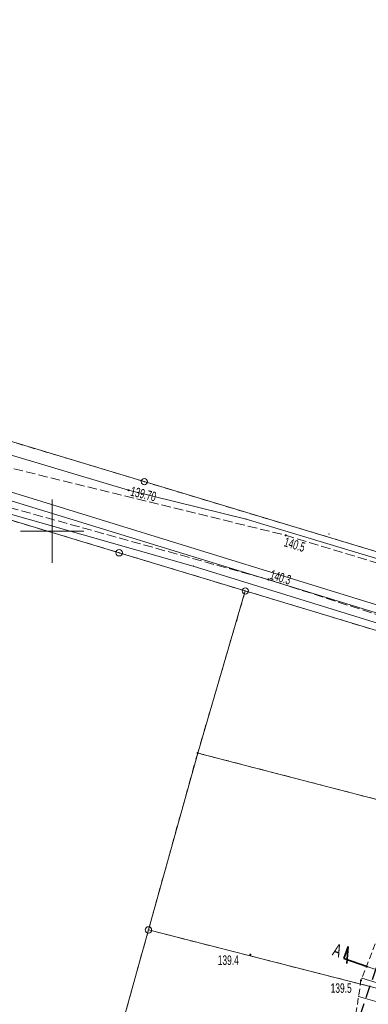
# Model space of a CAD drawing. Extents: x 6456700 to 6518119, y 5963420 to 5980059.
# Tile 11 of 256: x 6511566 to 6511594, y 5963862 to 5963939. Entities that reach past the tile are written whole.
import ezdxf
from ezdxf.enums import TextEntityAlignment as Align

# ---------------------------------------------------------------- set-up
doc = ezdxf.new("R2010")
doc.units = 0
doc.header["$MEASUREMENT"] = 0
for name, pattern in [('L_0_03', [1, 0.5, -0.5]), ('L_0_04', [1.5, 1, -0.5]), ('L_0_52', [1, 0.75, -0.25]), ('L_0_5A', [0.75, 0.5, -0.25])]:
    doc.linetypes.add(name, pattern=pattern)
doc.layers.get('0').update_dxf_attribs({"color": 2, "linetype": 'CONTINUOUS', "lineweight": 5})
for name, color, linetype, lineweight in [('000_Inne__niezydentyfikowane_', 7, 'CONTINUOUS', 18), ('18mm Kreska ciągła', 7, 'CONTINUOUS', 18), ('202_punkt_graniczny', 7, 'CONTINUOUS', 18), ('203_punkt_graniczny', 7, 'CONTINUOUS', 18), ('218_kontur_uzytku_gruntowego', 96, 'L_0_03', 18), ('219_dzialka_ewidencyjna', 7, 'CONTINUOUS', 18), ('35mm Ciągła', 7, 'CONTINUOUS', 35), ('jezdnia', 7, 'CONTINUOUS', 18), ('ogrodzenie_trwale', 7, 'CONTINUOUS', 18), ('pikieta_naturalna', 7, 'CONTINUOUS', 18), ('pikieta_naturalna_Atr2', 7, 'CONTINUOUS', 18), ('przewod_elektroenergetyczny_podziemny', 7, 'CONTINUOUS', 18), ('przewod_kanalizacyjny', 7, 'CONTINUOUS', 18), ('przewod_wodociagowy', 7, 'CONTINUOUS', 18), ('rzedna', 7, 'CONTINUOUS', 18), ('rzedna_Atr2', 7, 'CONTINUOUS', 18), ('siatka_krzyrzy', 7, 'CONTINUOUS', 18), ('skarpa_nieumocniona', 7, 'CONTINUOUS', 18), ('Zakres', 7, 'CONTINUOUS', 18)]:
    doc.layers.add(name, color=color, linetype=linetype, lineweight=lineweight)
doc.styles.get("Standard").update_dxf_attribs({"font": 'txt', "width": 0.75})
doc.styles.add('Znaczniki', font='GOTHIC.TTF', dxfattribs={"width": 0.7})

# ---------------------------------------------------------------- blocks, each defined once
blk = doc.blocks.new('mdcp_nowa')
at = {"layer": '203_punkt_graniczny', "linetype": 'Continuous', "lineweight": 18}
blk.add_hatch(color=18, dxfattribs=at).paths.add_polyline_path([(6494311.47, 5980332.465, 1), (6494311.47, 5980332.555, 1)])
at = {"layer": 'pikieta_naturalna', "linetype": 'Continuous', "lineweight": 18}
for points in [[(6494318.4, 5980349.635, 1), (6494318.4, 5980349.725, 1)], [(6494317.04, 5980346.145, 1), (6494317.04, 5980346.235, 1)], [(6494315.62, 5980316.565, 1), (6494315.62, 5980316.655, 1)], [(6494324.34, 5980314.525, 1), (6494324.34, 5980314.615, 1)]]:
    blk.add_hatch(color=18, dxfattribs=at).paths.add_polyline_path(points)
at = {"layer": 'rzedna', "linetype": 'Continuous', "lineweight": 18}
blk.add_hatch(color=1, dxfattribs=at).paths.add_polyline_path([(6494306.02, 5980353.185, 1), (6494306.02, 5980353.275, 1)])
at = {"layer": '000_Inne__niezydentyfikowane_', "linetype": 'Continuous', "lineweight": 18, "flags": 128}
for points in [[(6494326.57, 5980314.09), (6494324.41, 5980314.75)], [(6494326.17, 5980312.73), (6494324.15, 5980313.32)]]:
    blk.add_lwpolyline(points, dxfattribs=at)
at = {"layer": '000_Inne__niezydentyfikowane_'}
for p in [(6494324.41, 5980314.75), (6494324.15, 5980313.32)]:
    blk.add_point(p, dxfattribs=at)
at = {"layer": '202_punkt_graniczny', "color": 7, "linetype": 'Continuous', "lineweight": 18}
for centre in [(6494307.26, 5980353.91), (6494305.28, 5980348.3), (6494315.22, 5980345.29), (6494307.59, 5980318.56)]:
    blk.add_circle(centre, 0.25, dxfattribs=at)
at = {"layer": '202_punkt_graniczny'}
for p in [(6494307.26, 5980353.91), (6494305.28, 5980348.3), (6494315.22, 5980345.29), (6494307.59, 5980318.56)]:
    blk.add_point(p, dxfattribs=at)
at = {"layer": '203_punkt_graniczny', "color": 7, "linetype": 'Continuous', "lineweight": 18}
blk.add_circle((6494311.47, 5980332.51), 0.045, dxfattribs=at)
at = {"layer": '203_punkt_graniczny'}
blk.add_point((6494311.47, 5980332.51), dxfattribs=at)
at = {"layer": '218_kontur_uzytku_gruntowego', "lineweight": 18, "flags": 128}
for points in [[(6494307.26, 5980353.91), (6494284.61, 5980360.74)], [(6494337.17, 5980344.88), (6494307.26, 5980353.91)], [(6494294.93, 5980351.42), (6494305.28, 5980348.3)], [(6494305.28, 5980348.3), (6494315.22, 5980345.29)], [(6494315.22, 5980345.29), (6494311.47, 5980332.51)], [(6494335.64, 5980339.12), (6494315.22, 5980345.29)], [(6494311.47, 5980332.51), (6494307.59, 5980318.56)], [(6494311.47, 5980332.51), (6494331.59, 5980327.29)], [(6494307.59, 5980318.56), (6494303.31, 5980303.18)], [(6494326.9, 5980313.63), (6494307.59, 5980318.56)]]:
    blk.add_lwpolyline(points, dxfattribs=at)
at = {"layer": '218_kontur_uzytku_gruntowego'}
for p in [(6494307.26, 5980353.91), (6494307.26, 5980353.91), (6494307.26, 5980353.91), (6494307.26, 5980353.91), (6494305.28, 5980348.3), (6494305.28, 5980348.3), (6494315.22, 5980345.29), (6494315.22, 5980345.29), (6494315.22, 5980345.29), (6494315.22, 5980345.29), (6494311.47, 5980332.51), (6494311.47, 5980332.51), (6494311.47, 5980332.51), (6494311.47, 5980332.51), (6494307.59, 5980318.56), (6494307.59, 5980318.56), (6494307.59, 5980318.56), (6494307.59, 5980318.56)]:
    blk.add_point(p, dxfattribs=at)
at = {"layer": '219_dzialka_ewidencyjna', "color": 3, "linetype": 'Continuous', "lineweight": 18, "flags": 128}
for points in [[(6494263.86, 5980367.003), (6494307.26, 5980353.91)], [(6494307.26, 5980353.91), (6494337.17, 5980344.88)], [(6494294.93, 5980351.42), (6494305.28, 5980348.3)], [(6494315.22, 5980345.29), (6494305.28, 5980348.3)], [(6494315.22, 5980345.29), (6494311.47, 5980332.51)], [(6494335.64, 5980339.12), (6494315.22, 5980345.29)], [(6494307.59, 5980318.56), (6494311.47, 5980332.51)], [(6494331.59, 5980327.29), (6494311.47, 5980332.51)], [(6494303.31, 5980303.18), (6494307.59, 5980318.56)], [(6494307.59, 5980318.56), (6494326.9, 5980313.63)]]:
    blk.add_lwpolyline(points, dxfattribs=at)
at = {"layer": '219_dzialka_ewidencyjna', "color": 3}
for p in [(6494307.26, 5980353.91), (6494307.26, 5980353.91), (6494305.28, 5980348.3), (6494305.28, 5980348.3), (6494315.22, 5980345.29), (6494315.22, 5980345.29), (6494315.22, 5980345.29), (6494311.47, 5980332.51), (6494311.47, 5980332.51), (6494311.47, 5980332.51), (6494307.59, 5980318.56), (6494307.59, 5980318.56), (6494307.59, 5980318.56)]:
    blk.add_point(p, dxfattribs=at)
at = {"layer": 'jezdnia', "color": 7, "linetype": 'L_0_52', "lineweight": 18, "flags": 128}
blk.add_lwpolyline([(6494336.8, 5980344.12), (6494338.43, 5980344.74), (6494336.64, 5980339.86), (6494317.04, 5980346.19), (6494295.32, 5980352.24), (6494293.29, 5980355.83), (6494318.4, 5980349.68)], close=True, dxfattribs=at)
at = {"layer": 'jezdnia'}
for p in [(6494318.4, 5980349.68), (6494317.04, 5980346.19)]:
    blk.add_point(p, dxfattribs=at)
at = {"layer": 'ogrodzenie_trwale'}
for p in [(6494321.81, 5980349.78), (6494305.29, 5980348.28), (6494315.62, 5980316.61), (6494324.34, 5980314.57)]:
    blk.add_point(p, dxfattribs=at)
at = {"layer": 'pikieta_naturalna', "color": 7, "linetype": 'Continuous', "lineweight": 18}
for centre in [(6494318.4, 5980349.68), (6494317.04, 5980346.19), (6494315.62, 5980316.61), (6494324.34, 5980314.57)]:
    blk.add_circle(centre, 0.045, dxfattribs=at)
at = {"layer": 'pikieta_naturalna'}
for p in [(6494318.4, 5980349.68), (6494317.04, 5980346.19), (6494315.62, 5980316.61), (6494324.34, 5980314.57)]:
    blk.add_point(p, dxfattribs=at)
at = {"layer": 'przewod_elektroenergetyczny_podziemny', "color": 1, "linetype": 'Continuous', "lineweight": 18, "flags": 128}
for points in [[(6494263.56, 5980365.975), (6494283.66, 5980359.9), (6494306.02, 5980353.23), (6494315.29, 5980350.95), (6494337.15, 5980344.36), (6494341.72, 5980342.94), (6494342.3, 5980342.82), (6494342.5, 5980343.46), (6494343.01, 5980343.36), (6494343.1, 5980343.28)], [(6494343.1, 5980343.28), (6494342.73, 5980343.35), (6494340.9, 5980337.76), (6494335.34, 5980339.59), (6494333.32, 5980340.26), (6494333.12, 5980340.9), (6494332.18, 5980341.19), (6494331.59, 5980340.91), (6494311.12, 5980347.25), (6494289.42, 5980353.43), (6494264.3, 5980360.94), (6494262.275, 5980361.561)]]:
    blk.add_lwpolyline(points, dxfattribs=at)
at = {"layer": 'przewod_elektroenergetyczny_podziemny'}
for p in [(6494306.02, 5980353.23), (6494315.29, 5980350.95), (6494311.12, 5980347.25)]:
    blk.add_point(p, dxfattribs=at)
at = {"layer": 'przewod_kanalizacyjny', "color": 34, "linetype": 'Continuous', "lineweight": 18, "flags": 128}
blk.add_lwpolyline([(6494262.797, 5980363.352), (6494294.91, 5980353.67), (6494335.78, 5980341.03), (6494347.82, 5980373.97), (6494362.15, 5980422.68)], dxfattribs=at)
at = {"layer": 'przewod_wodociagowy', "color": 5, "linetype": 'Continuous', "lineweight": 18, "flags": 128}
blk.add_lwpolyline([(6494513.5, 5980663.95), (6494476.06, 5980647.42), (6494449.16, 5980639.62), (6494440.37, 5980633.47), (6494436.09, 5980630.48), (6494434.52, 5980628.04), (6494423.72, 5980591.82), (6494423.49, 5980583.76), (6494407.79, 5980559.35), (6494414.54, 5980555.87), (6494409.04, 5980527.84), (6494395.85, 5980508.25), (6494380.37, 5980480.1), (6494362.54, 5980422.62), (6494348.35, 5980374.02), (6494335.97, 5980340.4), (6494332.73, 5980341.36), (6494294.76, 5980353), (6494262.61, 5980362.71)], dxfattribs=at)
at = {"layer": 'rzedna', "color": 1, "linetype": 'Continuous', "lineweight": 18}
blk.add_circle((6494306.02, 5980353.23), 0.045, dxfattribs=at)
at = {"layer": 'rzedna'}
blk.add_point((6494306.02, 5980353.23), dxfattribs=at)
at = {"layer": 'siatka_krzyrzy', "linetype": 'Continuous', "lineweight": 18, "flags": 128}
for points in [[(6494300, 5980347.5), (6494300, 5980352.5)], [(6494297.5, 5980350), (6494302.5, 5980350)]]:
    blk.add_lwpolyline(points, dxfattribs=at)
at = {"layer": 'skarpa_nieumocniona', "color": 7, "linetype": 'L_0_5A', "lineweight": 18, "flags": 128}
blk.add_lwpolyline([(6494322.93, 5980305.27), (6494324.34, 5980314.57), (6494328.14, 5980324.32), (6494331.05, 5980333.92), (6494333.51, 5980338.76), (6494332.15, 5980329.94), (6494329.55, 5980323.82), (6494326.56, 5980314.04), (6494322.41, 5980299.99)], close=True, dxfattribs=at)
at = {"layer": 'skarpa_nieumocniona'}
blk.add_point((6494324.34, 5980314.57), dxfattribs=at)
blk.add_point((6494324.34, 5980314.57), dxfattribs=at)
at = {"layer": 'Zakres', "linetype": 'L_0_04', "lineweight": 25, "flags": 128}
blk.add_lwpolyline([(6495113.77, 5985050.22), (6495121.12, 5984877.07), (6495125.76, 5984757.87), (6495129.89, 5984649.81), (6495141.08, 5984611.3), (6495145.77, 5984544.53), (6495147.36, 5984487.27), (6495157.22, 5984392.07), (6495162.95, 5984387.45), (6495180.24, 5984384.16), (6495229.5, 5984386.61), (6495251.65, 5984373.41), (6495258.77, 5984357.12), (6495255.44, 5984330.44), (6495250.77, 5984304.39), (6495252.21, 5984282.78), (6495255.46, 5984256.45), (6495254.94, 5984238.25), (6495266.4, 5984211), (6495277.24, 5984182.33), (6495294.2, 5984133.19), (6495300.94, 5984095.37), (6495313.24, 5984037.69), (6495317.44, 5983978.18), (6495300.35, 5983922.18), (6495282.35, 5983883.38), (6495266.21, 5983862.23), (6495242.03, 5983839.67), (6495211.11, 5983816.86), (6495158.26, 5983772.66), (6495130.6, 5983651.16), (6495116.31, 5983543.43), (6495129.51, 5983346.73), (6495134.58, 5983264.71), (6495139.64, 5983186.97), (6495193.25, 5983077.94), (6495199.2, 5983041.97), (6495206.23, 5983026), (6495208.96, 5983004.88), (6495202.27, 5982979.48), (6495202.42, 5982950.13), (6495209.35, 5982897.38), (6495215.97, 5982850.34), (6495228.6, 5982809.97), (6495226.85, 5982778.82), (6495225.04, 5982750.56), (6495220.26, 5982723.37), (6495226.54, 5982679.97), (6495206.06, 5982669.48), (6495192.68, 5982657.71), (6495184.57, 5982648.65), (6495174.78, 5982624.58), (6495164.23, 5982604.61), (6495150.7, 5982588.3), (6495137.69, 5982582.43), (6495118.26, 5982573.75), (6495100.35, 5982558.42), (6495090.36, 5982544.99), (6495075.87, 5982519.06), (6495060.83, 5982499.68), (6495049.41, 5982485.49), (6495035.07, 5982459.7), (6495006.7, 5982406.64), (6494980.89, 5982351.84), (6494944.35, 5982293.29), (6494925.72, 5982250.11), (6494905.2, 5982190.37), (6494898.43, 5982153.5), (6494879.51, 5982063.89), (6494864.14, 5981992.66), (6494816.93, 5981768.61), (6494777.79, 5981577.7), (6494739.84, 5981394.72), (6494718.65, 5981297.89), (6494716.45, 5981237.31), (6494738.62, 5981208.21), (6494776.48, 5981173.06), (6494817.16, 5981137.44), (6494847.63, 5981109.8), (6494877.39, 5981077.08), (6494912.75, 5981030.55), (6494916.06, 5981014.71), (6494903.86, 5980957.01), (6494916.13, 5980953.51), (6494892.32, 5980927.59), (6494850.7, 5980858.8), (6494806.81, 5980779.89), (6494785.1, 5980753.49), (6494715.22, 5980723.29), (6494679.96, 5980686.78), (6494651.35, 5980651.29), (6494549.14, 5980683.24), (6494511.84, 5980659.66), (6494443.61, 5980630.33), (6494428.78, 5980598.6), (6494431.58, 5980579.46), (6494420.56, 5980549.76), (6494416.45, 5980528.2), (6494403.86, 5980507.16), (6494388.89, 5980482.96), (6494365.32, 5980407.99), (6494335.67, 5980315.15), (6494332.29, 5980297.41), (6494335.1, 5980278.18), (6494347.25, 5980254.84), (6494336.79, 5980250.09), (6494300.04, 5980271.34), (6494320.8, 5980301.43), (6494336.81, 5980349.17), (6494344.85, 5980380.92), (6494360.85, 5980437.13), (6494374.18, 5980476.38), (6494386.14, 5980498.84), (6494403.02, 5980528.52), (6494411.33, 5980563.19), (6494420.84, 5980586.25), (6494420.25, 5980601.11), (6494434.95, 5980635.94), (6494446.75, 5980644.99), (6494465.77, 5980647.27), (6494513.02, 5980669.46), (6494507.85, 5980679.68), (6494547.89, 5980705.83), (6494570.06, 5980691.34), (6494636.17, 5980669.05), (6494706.14, 5980756.86), (6494742.78, 5980772.58), (6494798.53, 5980814.27), (6494826.12, 5980867.97), (6494849.57, 5980908.6), (6494845.35, 5980942.01), (6494853.94, 5980970.83), (6494891.08, 5980960.54), (6494890.11, 5980965.73), (6494903.94, 5981025.69), (6494869.98, 5981070.3), (6494770.97, 5981160.58), (6494728.18, 5981200.64), (6494706.13, 5981229.56), (6494707.94, 5981299.75), (6494728.84, 5981398.1), (6494767.06, 5981580.19), (6494806.17, 5981770.55), (6494854.36, 5981994.76), (6494869.73, 5982065.97), (6494888.61, 5982155.44), (6494891.67, 5982173.95), (6494895.82, 5982197.45), (6494916.38, 5982253.72), (6494935.47, 5982297.95), (6494954.97, 5982331.67), (6494972.09, 5982356.64), (6494997.76, 5982411.14), (6495026.29, 5982464.48), (6495041.09, 5982491.09), (6495052.99, 5982505.88), (6495067.51, 5982524.6), (6495081.94, 5982550.43), (6495092.99, 5982565.28), (6495112.86, 5982582.29), (6495133.59, 5982591.55), (6495144.48, 5982596.46), (6495155.87, 5982610.19), (6495165.7, 5982628.8), (6495175.96, 5982654.03), (6495185.62, 5982664.83), (6495200.4, 5982677.82), (6495212.49, 5982688.04), (6495209.64, 5982723.43), (6495215.22, 5982750.57), (6495216.87, 5982779.54), (6495218.31, 5982809.31), (6495206.86, 5982847.92), (6495199.44, 5982894.74), (6495192.11, 5982948.71), (6495190.16, 5982979.24), (6495183.47, 5983075.16), (6495129.79, 5983184.34), (6495124.6, 5983264.07), (6495119.53, 5983346.09), (6495106.27, 5983543.75), (6495120.74, 5983652.9), (6495148.75, 5983779.42), (6495204.15, 5983826.04), (6495273.41, 5983889.36), (6495288.53, 5983927.42), (6495300.83, 5983964.69), (6495303.91, 5983980.14), (6495301.32, 5984039.55), (6495291.1, 5984093.63), (6495284.5, 5984130.67), (6495267.84, 5984178.93), (6495257.12, 5984207.3), (6495244.96, 5984236.19), (6495244.79, 5984255.42), (6495242.25, 5984281.97), (6495240.71, 5984304.95), (6495245.55, 5984331.94), (6495248.51, 5984355.64), (6495243.77, 5984366.47), (6495226.98, 5984376.47), (6495179.54, 5984374.12), (6495158.61, 5984378.09), (6495147.7, 5984386.91), (6495137.38, 5984486.61), (6495135.78, 5984544.04), (6495131.18, 5984609.54), (6495119.95, 5984648.2), (6495115.76, 5984757.49), (6495111.12, 5984876.67), (6495103.73, 5985050.93), (6495109.36, 5985081.73), (6495120.41, 5985085.88)], close=True, dxfattribs=at)
at = {"layer": 'pikieta_naturalna_Atr2', "color": 7, "lineweight": 15, "width": 0.66}
for s, rotation, p in [('140.5', 343.2, (6494318.43, 5980349.55)), ('140.3', 343, (6494317.32, 5980346.97))]:
    blk.add_text(s, height=0.75, rotation=rotation, dxfattribs=at).set_placement(p, align=Align.TOP_LEFT)
for s, p in [('139.4', (6494313.05, 5980316.55)), ('139.5', (6494321.95, 5980314.35))]:
    blk.add_text(s, height=0.75, dxfattribs=at).set_placement(p, align=Align.TOP_LEFT)
at = {"layer": 'rzedna_Atr2', "color": 1, "lineweight": 15, "width": 0.66}
blk.add_text('139.70', height=0.75, rotation=346.2, dxfattribs=at).set_placement((6494306.3, 5980353.544), align=Align.TOP_LEFT)

msp = doc.modelspace()

# ---------------------------------------------------------------- block references
at = {"linetype": 'ByBlock'}
msp.add_blockref('mdcp_nowa', (17268.786, -16450.998), dxfattribs=at)

# ---------------------------------------------------------------- next in the draw order: hatches: boundary and pattern name
at = {"layer": '18mm Kreska ciągła'}
h = msp.add_hatch(dxfattribs=at)
h.set_pattern_fill('ANSI37', color=252, scale=4)
h.set_pattern_definition([(45, (6511584.6482, 5963836.2328), (-0.3535534, 0.3535534), []), (135, (6511584.6482, 5963836.2328), (-0.3535534, -0.3535534), [])])
h.paths.add_polyline_path([(6511584.648, 5963839.097), (6511587.535, 5963843.228, 0.069403), (6511591.8, 5963851.597), (6511600.266, 5963876.098, 0.012898), (6511608.043, 5963900.635), (6511625.076, 5963959.619, -0.015188), (6511629.749, 5963974.13), (6511647.149, 5964023.028, -0.031483), (6511654.631, 5964040.489), (6511666.152, 5964063.296, -0.087781), (6511671.583, 5964070.546), (6511672.656, 5964071.552, 0.15074), (6511676.748, 5964078.72), (6511683.845, 5964110.525), (6511685.647, 5964109.419), (6511687.266, 5964102.897), (6511681.628, 5964077.631, -0.15074), (6511676.075, 5964067.903), (6511675.001, 5964066.898, 0.087781), (6511670.614, 5964061.041), (6511659.094, 5964038.235, 0.031483), (6511651.86, 5964021.352), (6511634.459, 5963972.454, 0.015188), (6511629.88, 5963958.231), (6511612.847, 5963899.248, -0.012898), (6511604.992, 5963874.465), (6511596.526, 5963849.964, -0.069403), (6511591.634, 5963840.364), (6511588.747, 5963836.233)])

# ---------------------------------------------------------------- next in the draw order: linework, layer by layer
at = {"layer": '35mm Ciągła'}
for p, q in [((6511591.78, 5963865.317), (6511592.107, 5963866.263)), ((6511592.107, 5963866.263), (6511592.022, 5963864.922)), ((6511593.67, 5963864.664), (6511591.78, 5963865.317))]:
    msp.add_line(p, q, dxfattribs=at)
at = {"layer": '35mm Ciągła', "lineweight": 5}
msp.add_line((6511593.67, 5963864.664), (6511603.122, 5963861.398), dxfattribs=at)

# ---------------------------------------------------------------- next in the draw order: texts
at = {"layer": '35mm Ciągła', "insert": (6511591.13, 5963866.527), "char_height": 1, "width": 1.41349, "attachment_point": 1, "rotation": 340.93672, "style": 'Znaczniki'}
msp.add_mtext('A', dxfattribs=at)

doc.saveas('drawing.dxf')
